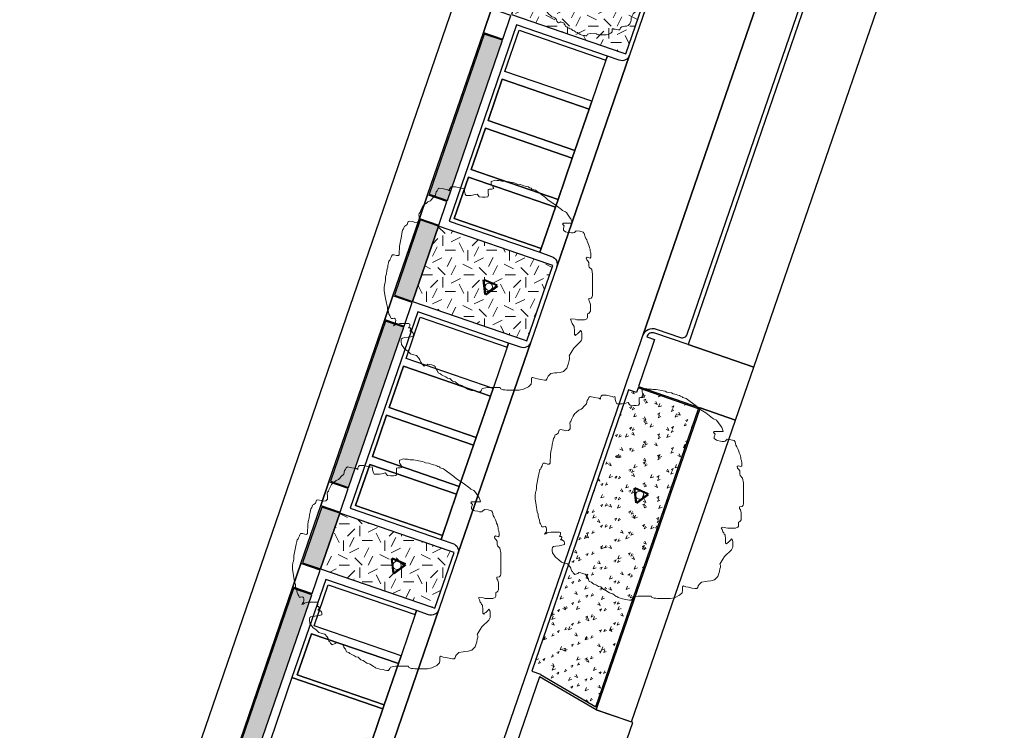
# Model space of a CAD drawing. Extents: x 131293 to 132236, y 397713 to 398701.
# Tile 24 of 63: x 131471 to 131518, y 397948 to 397982. Entities that reach past the tile are written whole.
import ezdxf

# ---------------------------------------------------------------- set-up
doc = ezdxf.new("R2010")
doc.units = 0
doc.layers.add('B-boom @ 0.2', color=7, linetype='Continuous', lineweight=18)
doc.layers.add('N-GR-boombescherming @ 0.2', color=2, linetype='Continuous', lineweight=25)
for name, color, linetype, lineweight, true_color in [('N-GR-arcering haagplantsoen', 7, 'Continuous', 5, 0x88bc76), ('N-GR-open arcering bloemenrijk grasland', 7, 'Continuous', 5, 0x88bc76), ('N-GR-open arcering gras', 7, 'Continuous', 5, 0x88bc76)]:
    doc.layers.add(name, color=color, linetype=linetype, lineweight=lineweight, true_color=true_color)
doc.layers.add('X-AL-contourlijnen', color=30, linetype='Continuous', plot=False)
pattern_1 = [(0, (1e-11, 0), (2, 2), [0.5, -1.5]), (0, (1.1, 1.2), (2, 2), [0.5, -1.5]), (90, (0.2, 0.7), (-2, 2), [0.5, -1.5]), (90, (1, 1.4), (-2, 2), [0.5, -1.5]), (45, (0.4, 1.4), (0, 2), [0.5, -2.328427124]), (135, (1.1, 0), (-2, 0), [0.5, -2.328427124]), (26.5650512, (0.5, 0.6), (2, 8e-10), [0.5, -3.972135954]), (26.5650512, (1.4, 1.6), (2, 8e-10), [0.5, -3.972135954]), (63.43494882, (1.4, 0), (1e-10, 2), [0.5, -3.972135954]), (63.43494882, (0.5, 0.9), (1e-10, 2), [0.5, -3.972135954]), (63.43494882, (1.2, 0.4), (1e-10, 2), [0.5, -3.972135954]), (116.5650512, (1e-11, 1.1), (-8e-10, 2), [0.5, -3.972135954]), (153.43494882, (0.4, 0.3), (-2, 1e-10), [0.5, -3.972135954])]

# ---------------------------------------------------------------- blocks, each defined once
blk = doc.blocks.new('*U36')
blk.add_lwpolyline([(-10.91, 3.75), (-11.11, 3.75), (-11.42, 3.85), (-11.62, 3.85), (-11.73, 3.7), (-11.78, 3.54), (-11.88, 3.34), (-11.93, 3.19), (-12.03, 3.08), (-12.09, 2.88), (-12.14, 2.72), (-12.16, 2.55), (-12.19, 2.37), (-12.24, 2.16), (-12.29, 1.96), (-12.34, 1.55), (-12.4, 1.34), (-12.45, 1.14), (-12.45, 0.83), (-12.5, 0.52), (-12.55, 0.37), (-12.6, -0.04), (-12.6, -0.45), (-12.48, -1.22), (-12.35, -1.99), (-12.25, -2.3), (-12.22, -2.5), (-12.2, -2.71), (-12.1, -3.01), (-12.05, -3.32), (-11.94, -3.47), (-11.84, -3.68), (-11.79, -3.83), (-11.59, -3.83), (-11.38, -3.78), (-11.28, -3.89), (-11.23, -4.04), (-11.23, -4.24), (-11.28, -4.45), (-11.38, -4.55), (-11.48, -4.7), (-11.33, -4.65), (-11.18, -4.55), (-11.02, -4.5), (-10.72, -4.45), (-10.25, -4.45), (-10, -4.45), (-9.69, -4.45), (-9.54, -4.5), (-9.54, -4.71), (-9.59, -4.86), (-9.69, -4.96), (-9.49, -4.96), (-9.38, -5.07), (-9.44, -5.27), (-9.54, -5.37), (-9.33, -5.37), (-9.13, -5.58), (-9.08, -5.73), (-9.08, -5.94), (-9.39, -6.04), (-9.69, -6.09), (-10.1, -6.14), (-10.41, -6.19), (-10.51, -6.29), (-10.57, -6.45), (-10.57, -6.65), (-10.52, -6.96), (-10.16, -7.47), (-9.75, -7.78), (-9.44, -8.09), (-9.03, -8.19), (-8.73, -8.3), (-8.42, -8.6), (-8.32, -8.81), (-8.21, -9.12), (-8.11, -9.22), (-8.06, -9.3), (-8.01, -9.37), (-7.81, -9.58), (-7.45, -9.43), (-7.34, -9.32), (-7.11, -9.37), (-6.88, -9.43), (-6.58, -9.53), (-6.47, -9.63), (-6.42, -9.84), (-6.32, -9.99), (-6.22, -10.09), (-6.12, -10.4), (-5.81, -10.5), (-5.71, -10.61), (-5.55, -10.71), (-5.37, -10.79), (-5.2, -10.86), (-4.99, -11.02), (-4.68, -11.07), (-4.38, -11.38), (-4.07, -11.48), (-3.66, -11.79), (-3.25, -11.89), (-2.84, -12.2), (-2.69, -12.25), (-2.59, -12.35), (-2.07, -12.51), (-1.66, -12.56), (-1.46, -12.61), (-1.25, -12.66), (-1.05, -12.66), (-0.95, -12.56), (-0.89, -12.41), (-0.79, -12.26), (-0.18, -12.15), (1.36, -12.16), (1.41, -12.31), (1.72, -12.41), (1.92, -12.41), (2.13, -12.47), (3.67, -12.47), (4.18, -12.37), (4.79, -12.06), (5.1, -11.75), (5.15, -11.45), (5.15, -11.04), (5.26, -10.93), (5.56, -11.04), (5.87, -11.09), (6.28, -11.19), (6.69, -11.25), (6.89, -11.25), (7, -11.14), (7.05, -10.94), (7.15, -10.78), (7.46, -10.48), (7.97, -10.4), (8.18, -10.38), (8.59, -10.33), (9, -10.22), (9.41, -9.81), (9.61, -9.2), (9.67, -8.89), (9.72, -8.69), (9.72, -8.48), (9.67, -8.33), (10.03, -7.72), (10.23, -7.41), (11.05, -6.59), (11.16, -6.44), (11.21, -6.28), (11.21, -5.62), (11.16, -5.41), (11.06, -5.26), (10.95, -5.41), (10.7, -5.67), (10.54, -5.77), (10.44, -5.87), (10.34, -5.77), (10.34, -5.16), (10.29, -5), (10.29, -4.8), (10.19, -4.69), (10.13, -4.54), (10.03, -4.44), (9.93, -4.13), (9.83, -3.92), (9.98, -3.87), (10.39, -3.93), (10.6, -3.98), (11.52, -3.98), (11.83, -3.88), (11.88, -3.72), (11.88, -3.52), (11.88, -3.26), (12.03, -3.21), (12.14, -3.11), (12.24, -2.96), (12.24, -2.14), (12.14, -1.78), (12.04, -1.62), (12.04, -1.42), (12.34, -1.37), (12.45, -1.21), (12.5, -1.06), (12.5, 1.5), (12.4, 2.06), (12.09, 2.37), (12.04, 2.53), (12.04, 2.94), (11.89, 3.14), (11.79, 3.24), (11.74, 3.45), (11.84, 3.55), (12.2, 3.45), (12.3, 3.55), (12.3, 3.96), (12.28, 4.06), (12.25, 4.17), (12.2, 4.32), (12.2, 4.52), (12.15, 4.68), (12.1, 4.88), (12, 5.09), (11.95, 5.29), (11.84, 5.5), (11.79, 5.65), (11.69, 5.81), (11.59, 6.01), (11.49, 6.42), (11.38, 6.57), (10.98, 6.68), (10.51, 6.73), (10.31, 6.53), (10.15, 6.47), (9.95, 6.47), (9.75, 6.53), (9.39, 6.58), (9.23, 6.63), (9.08, 6.73), (8.98, 6.84), (8.98, 7.04), (9.08, 7.35), (8.88, 7.55), (8.98, 7.65), (10.05, 7.65), (9.95, 7.96), (9.9, 8.17), (9.8, 8.27), (9.49, 8.73), (9.34, 8.93), (9.24, 9.04), (8.88, 9.19), (8.78, 9.29), (7.96, 9.91), (7.14, 10.43), (6.83, 10.73), (5.61, 11.66), (5.2, 11.76), (5.09, 11.86), (4.89, 11.91), (4.79, 12.02), (4.58, 12.07), (4.38, 12.12), (4.22, 12.17), (4.02, 12.22), (3.81, 12.33), (3.4, 12.38), (3.25, 12.43), (3.05, 12.53), (2.58, 12.61), (2.43, 12.64), (1.97, 12.74), (1.76, 12.74), (1.56, 12.74), (1.41, 12.77), (1.25, 12.79), (0.95, 12.79), (0.79, 12.84), (0.64, 12.79), (0.43, 12.74), (0.28, 12.69), (0.28, 12.44), (0.33, 12.28), (0.43, 12.18), (0.53, 11.97), (0.58, 11.82), (0.38, 11.77), (0.23, 11.77), (0.07, 11.77), (-0.08, 11.72), (-0.08, 11.26), (-0.03, 11.05), (-0.13, 10.85), (-0.44, 10.8), (-0.75, 10.8), (-1.16, 10.85), (-1.26, 10.95), (-1.41, 11.16), (-1.82, 11.06), (-2.13, 11.01), (-2.75, 11.01), (-2.85, 11.16), (-2.95, 11.52), (-2.95, 11.72), (-3, 11.88), (-3.16, 11.83), (-3.33, 11.88), (-3.51, 11.93), (-4.03, 12.03), (-4.54, 12.03), (-4.64, 11.93), (-4.74, 11.78), (-4.74, 11.57), (-4.95, 11.68), (-5.46, 11.78), (-5.97, 11.88), (-6.13, 11.78), (-6.23, 11.58), (-6.33, 11.42), (-6.43, 11.01), (-6.74, 10.71), (-6.9, 10.5), (-7.05, 10.35), (-7.36, 10.25), (-7.56, 10.04), (-7.72, 9.94), (-7.82, 9.84), (-7.92, 9.74), (-8.03, 9.53), (-8.23, 9.12), (-8.28, 8.97), (-8.39, 8.81), (-8.44, 8.66), (-8.39, 8.4), (-8.39, 7.99), (-8.59, 7.79), (-8.9, 7.74), (-9.16, 7.84), (-9.57, 7.89), (-9.72, 7.84), (-9.82, 7.48), (-10.03, 7.33), (-10.18, 7.28), (-10.29, 6.97), (-10.39, 6.82), (-10.49, 6.41), (-10.54, 6.1), (-10.59, 5.69), (-10.7, 5.28), (-10.75, 4.87), (-10.75, 4.57), (-10.8, 4.26), (-10.8, 3.85), (-10.91, 3.75)])
at = {"lineweight": 18}
blk.add_circle((0, 0), 0.625, dxfattribs=at)
blk = doc.blocks.new('*U37')
blk.add_lwpolyline([(-21.81, 7.49), (-22.22, 7.5), (-22.84, 7.7), (-23.25, 7.7), (-23.45, 7.39), (-23.55, 7.09), (-23.76, 6.68), (-23.86, 6.37), (-24.07, 6.17), (-24.17, 5.76), (-24.27, 5.45), (-24.33, 5.09), (-24.38, 4.73), (-24.48, 4.32), (-24.58, 3.91), (-24.69, 3.09), (-24.79, 2.68), (-24.89, 2.27), (-24.9, 1.66), (-25, 1.04), (-25.1, 0.74), (-25.21, -0.08), (-25.21, -0.9), (-24.95, -2.44), (-24.7, -3.98), (-24.5, -4.59), (-24.45, -5), (-24.4, -5.41), (-24.19, -6.03), (-24.09, -6.64), (-23.89, -6.95), (-23.68, -7.36), (-23.58, -7.67), (-23.17, -7.67), (-22.76, -7.57), (-22.56, -7.77), (-22.45, -8.08), (-22.46, -8.49), (-22.56, -8.9), (-22.76, -9.1), (-22.97, -9.41), (-22.66, -9.31), (-22.35, -9.1), (-22.05, -9), (-21.43, -8.9), (-20.51, -8.9), (-20, -8.9), (-19.38, -8.9), (-19.07, -9.01), (-19.08, -9.42), (-19.18, -9.72), (-19.38, -9.93), (-18.97, -9.93), (-18.77, -10.13), (-18.87, -10.54), (-19.08, -10.75), (-18.67, -10.75), (-18.26, -11.16), (-18.16, -11.47), (-18.16, -11.88), (-18.77, -12.08), (-19.39, -12.18), (-20.21, -12.28), (-20.82, -12.39), (-21.03, -12.59), (-21.13, -12.9), (-21.13, -13.31), (-21.03, -13.92), (-20.32, -14.95), (-19.5, -15.56), (-18.88, -16.18), (-18.06, -16.39), (-17.45, -16.59), (-16.84, -17.21), (-16.63, -17.62), (-16.43, -18.23), (-16.22, -18.44), (-16.12, -18.59), (-16.02, -18.75), (-15.61, -19.16), (-14.89, -18.85), (-14.69, -18.65), (-14.23, -18.75), (-13.77, -18.85), (-13.15, -19.06), (-12.95, -19.27), (-12.85, -19.67), (-12.64, -19.98), (-12.44, -20.19), (-12.23, -20.8), (-11.62, -21.01), (-11.41, -21.21), (-11.11, -21.42), (-10.75, -21.57), (-10.39, -21.73), (-9.98, -22.04), (-9.37, -22.14), (-8.75, -22.76), (-8.14, -22.96), (-7.32, -23.58), (-6.5, -23.78), (-5.68, -24.4), (-5.37, -24.5), (-5.17, -24.71), (-4.15, -25.02), (-3.33, -25.12), (-2.92, -25.23), (-2.51, -25.33), (-2.1, -25.33), (-1.89, -25.12), (-1.79, -24.82), (-1.58, -24.51), (-0.35, -24.31), (2.72, -24.31), (2.82, -24.62), (3.44, -24.83), (3.85, -24.83), (4.26, -24.93), (7.33, -24.94), (8.36, -24.73), (9.59, -24.12), (10.2, -23.51), (10.31, -22.89), (10.31, -22.07), (10.51, -21.87), (11.13, -22.08), (11.74, -22.18), (12.56, -22.39), (13.38, -22.49), (13.79, -22.49), (13.99, -22.29), (14.1, -21.88), (14.3, -21.57), (14.92, -20.96), (15.94, -20.8), (16.35, -20.75), (17.17, -20.65), (17.99, -20.45), (18.82, -19.63), (19.23, -18.4), (19.33, -17.79), (19.43, -17.38), (19.44, -16.97), (19.33, -16.66), (20.05, -15.43), (20.46, -14.82), (22.11, -13.18), (22.31, -12.87), (22.41, -12.57), (22.42, -11.24), (22.32, -10.83), (22.11, -10.52), (21.91, -10.83), (21.39, -11.34), (21.08, -11.54), (20.88, -11.75), (20.67, -11.54), (20.68, -10.31), (20.58, -10), (20.58, -9.59), (20.37, -9.39), (20.27, -9.08), (20.06, -8.87), (19.86, -8.26), (19.66, -7.85), (19.96, -7.75), (20.78, -7.85), (21.19, -7.95), (23.04, -7.96), (23.65, -7.75), (23.76, -7.45), (23.76, -7.04), (23.76, -6.52), (24.07, -6.42), (24.27, -6.22), (24.48, -5.91), (24.48, -4.27), (24.28, -3.55), (24.07, -3.25), (24.07, -2.84), (24.69, -2.74), (24.89, -2.43), (25, -2.12), (25.01, 3), (24.8, 4.13), (24.19, 4.75), (24.09, 5.05), (24.09, 5.87), (23.78, 6.28), (23.58, 6.49), (23.47, 6.9), (23.68, 7.1), (24.4, 6.9), (24.6, 7.1), (24.6, 7.92), (24.55, 8.13), (24.5, 8.33), (24.4, 8.64), (24.4, 9.05), (24.3, 9.36), (24.2, 9.76), (23.99, 10.18), (23.89, 10.59), (23.69, 11), (23.59, 11.3), (23.38, 11.61), (23.18, 12.02), (22.97, 12.84), (22.77, 13.15), (21.95, 13.36), (21.03, 13.46), (20.62, 13.05), (20.31, 12.95), (19.9, 12.95), (19.49, 13.05), (18.77, 13.16), (18.47, 13.26), (18.16, 13.46), (17.96, 13.67), (17.96, 14.08), (18.16, 14.69), (17.75, 15.11), (17.96, 15.31), (20.11, 15.31), (19.91, 15.92), (19.8, 16.33), (19.6, 16.54), (18.99, 17.46), (18.68, 17.87), (18.48, 18.08), (17.76, 18.38), (17.55, 18.59), (15.92, 19.82), (14.28, 20.85), (13.67, 21.47), (11.21, 23.31), (10.39, 23.52), (10.19, 23.73), (9.78, 23.83), (9.57, 24.04), (9.16, 24.14), (8.75, 24.24), (8.45, 24.34), (8.04, 24.45), (7.63, 24.65), (6.81, 24.76), (6.5, 24.86), (6.09, 25.07), (5.17, 25.22), (4.86, 25.27), (3.94, 25.48), (3.53, 25.48), (3.12, 25.48), (2.81, 25.53), (2.5, 25.58), (1.89, 25.59), (1.58, 25.69), (1.28, 25.59), (0.87, 25.48), (0.56, 25.38), (0.56, 24.87), (0.66, 24.56), (0.86, 24.36), (1.07, 23.95), (1.17, 23.64), (0.76, 23.54), (0.45, 23.54), (0.15, 23.54), (-0.16, 23.44), (-0.16, 22.52), (-0.06, 22.11), (-0.27, 21.7), (-0.88, 21.6), (-1.5, 21.6), (-2.32, 21.7), (-2.52, 21.91), (-2.83, 22.32), (-3.65, 22.11), (-4.26, 22.01), (-5.49, 22.01), (-5.7, 22.32), (-5.9, 23.04), (-5.9, 23.45), (-6, 23.76), (-6.31, 23.65), (-6.67, 23.76), (-7.03, 23.86), (-8.05, 24.07), (-9.08, 24.07), (-9.28, 23.87), (-9.49, 23.56), (-9.49, 23.15), (-9.9, 23.35), (-10.92, 23.56), (-11.95, 23.77), (-12.25, 23.56), (-12.46, 23.15), (-12.66, 22.85), (-12.87, 22.03), (-13.49, 21.41), (-13.79, 21), (-14.1, 20.7), (-14.72, 20.49), (-15.13, 20.08), (-15.44, 19.88), (-15.64, 19.68), (-15.85, 19.47), (-16.05, 19.06), (-16.46, 18.24), (-16.57, 17.93), (-16.77, 17.63), (-16.88, 17.32), (-16.77, 16.81), (-16.77, 15.99), (-17.19, 15.58), (-17.8, 15.48), (-18.31, 15.68), (-19.13, 15.79), (-19.44, 15.69), (-19.65, 14.97), (-20.06, 14.66), (-20.36, 14.56), (-20.57, 13.95), (-20.78, 13.64), (-20.98, 12.82), (-21.09, 12.21), (-21.19, 11.39), (-21.4, 10.57), (-21.5, 9.75), (-21.5, 9.13), (-21.6, 8.52), (-21.61, 7.7), (-21.81, 7.49)])
at = {"lineweight": 18}
blk.add_circle((0, 0), 0.875, dxfattribs=at)
blk = doc.blocks.new('*U38')
blk.add_lwpolyline([(-21.81, 7.49), (-22.22, 7.5), (-22.84, 7.7), (-23.25, 7.7), (-23.45, 7.39), (-23.55, 7.09), (-23.76, 6.68), (-23.86, 6.37), (-24.07, 6.17), (-24.17, 5.76), (-24.27, 5.45), (-24.33, 5.09), (-24.38, 4.73), (-24.48, 4.32), (-24.58, 3.91), (-24.69, 3.09), (-24.79, 2.68), (-24.89, 2.27), (-24.9, 1.66), (-25, 1.04), (-25.1, 0.74), (-25.21, -0.08), (-25.21, -0.9), (-24.95, -2.44), (-24.7, -3.98), (-24.5, -4.59), (-24.45, -5), (-24.4, -5.41), (-24.19, -6.03), (-24.09, -6.64), (-23.89, -6.95), (-23.68, -7.36), (-23.58, -7.67), (-23.17, -7.67), (-22.76, -7.57), (-22.56, -7.77), (-22.45, -8.08), (-22.46, -8.49), (-22.56, -8.9), (-22.76, -9.1), (-22.97, -9.41), (-22.66, -9.31), (-22.35, -9.1), (-22.05, -9), (-21.43, -8.9), (-20.51, -8.9), (-20, -8.9), (-19.38, -8.9), (-19.07, -9.01), (-19.08, -9.42), (-19.18, -9.72), (-19.38, -9.93), (-18.97, -9.93), (-18.77, -10.13), (-18.87, -10.54), (-19.08, -10.75), (-18.67, -10.75), (-18.26, -11.16), (-18.16, -11.47), (-18.16, -11.88), (-18.77, -12.08), (-19.39, -12.18), (-20.21, -12.28), (-20.82, -12.39), (-21.03, -12.59), (-21.13, -12.9), (-21.13, -13.31), (-21.03, -13.92), (-20.32, -14.95), (-19.5, -15.56), (-18.88, -16.18), (-18.06, -16.39), (-17.45, -16.59), (-16.84, -17.21), (-16.63, -17.62), (-16.43, -18.23), (-16.22, -18.44), (-16.12, -18.59), (-16.02, -18.75), (-15.61, -19.16), (-14.89, -18.85), (-14.69, -18.65), (-14.23, -18.75), (-13.77, -18.85), (-13.15, -19.06), (-12.95, -19.27), (-12.85, -19.67), (-12.64, -19.98), (-12.44, -20.19), (-12.23, -20.8), (-11.62, -21.01), (-11.41, -21.21), (-11.11, -21.42), (-10.75, -21.57), (-10.39, -21.73), (-9.98, -22.04), (-9.37, -22.14), (-8.75, -22.76), (-8.14, -22.96), (-7.32, -23.58), (-6.5, -23.78), (-5.68, -24.4), (-5.37, -24.5), (-5.17, -24.71), (-4.15, -25.02), (-3.33, -25.12), (-2.92, -25.23), (-2.51, -25.33), (-2.1, -25.33), (-1.89, -25.12), (-1.79, -24.82), (-1.58, -24.51), (-0.35, -24.31), (2.72, -24.31), (2.82, -24.62), (3.44, -24.83), (3.85, -24.83), (4.26, -24.93), (7.33, -24.94), (8.36, -24.73), (9.59, -24.12), (10.2, -23.51), (10.31, -22.89), (10.31, -22.07), (10.51, -21.87), (11.13, -22.08), (11.74, -22.18), (12.56, -22.39), (13.38, -22.49), (13.79, -22.49), (13.99, -22.29), (14.1, -21.88), (14.3, -21.57), (14.92, -20.96), (15.94, -20.8), (16.35, -20.75), (17.17, -20.65), (17.99, -20.45), (18.82, -19.63), (19.23, -18.4), (19.33, -17.79), (19.43, -17.38), (19.44, -16.97), (19.33, -16.66), (20.05, -15.43), (20.46, -14.82), (22.11, -13.18), (22.31, -12.87), (22.41, -12.57), (22.42, -11.24), (22.32, -10.83), (22.11, -10.52), (21.91, -10.83), (21.39, -11.34), (21.08, -11.54), (20.88, -11.75), (20.67, -11.54), (20.68, -10.31), (20.58, -10), (20.58, -9.59), (20.37, -9.39), (20.27, -9.08), (20.06, -8.87), (19.86, -8.26), (19.66, -7.85), (19.96, -7.75), (20.78, -7.85), (21.19, -7.95), (23.04, -7.96), (23.65, -7.75), (23.76, -7.45), (23.76, -7.04), (23.76, -6.52), (24.07, -6.42), (24.27, -6.22), (24.48, -5.91), (24.48, -4.27), (24.28, -3.55), (24.07, -3.25), (24.07, -2.84), (24.69, -2.74), (24.89, -2.43), (25, -2.12), (25.01, 3), (24.8, 4.13), (24.19, 4.75), (24.09, 5.05), (24.09, 5.87), (23.78, 6.28), (23.58, 6.49), (23.47, 6.9), (23.68, 7.1), (24.4, 6.9), (24.6, 7.1), (24.6, 7.92), (24.55, 8.13), (24.5, 8.33), (24.4, 8.64), (24.4, 9.05), (24.3, 9.36), (24.2, 9.76), (23.99, 10.18), (23.89, 10.59), (23.69, 11), (23.59, 11.3), (23.38, 11.61), (23.18, 12.02), (22.97, 12.84), (22.77, 13.15), (21.95, 13.36), (21.03, 13.46), (20.62, 13.05), (20.31, 12.95), (19.9, 12.95), (19.49, 13.05), (18.77, 13.16), (18.47, 13.26), (18.16, 13.46), (17.96, 13.67), (17.96, 14.08), (18.16, 14.69), (17.75, 15.11), (17.96, 15.31), (20.11, 15.31), (19.91, 15.92), (19.8, 16.33), (19.6, 16.54), (18.99, 17.46), (18.68, 17.87), (18.48, 18.08), (17.76, 18.38), (17.55, 18.59), (15.92, 19.82), (14.28, 20.85), (13.67, 21.47), (11.21, 23.31), (10.39, 23.52), (10.19, 23.73), (9.78, 23.83), (9.57, 24.04), (9.16, 24.14), (8.75, 24.24), (8.45, 24.34), (8.04, 24.45), (7.63, 24.65), (6.81, 24.76), (6.5, 24.86), (6.09, 25.07), (5.17, 25.22), (4.86, 25.27), (3.94, 25.48), (3.53, 25.48), (3.12, 25.48), (2.81, 25.53), (2.5, 25.58), (1.89, 25.59), (1.58, 25.69), (1.28, 25.59), (0.87, 25.48), (0.56, 25.38), (0.56, 24.87), (0.66, 24.56), (0.86, 24.36), (1.07, 23.95), (1.17, 23.64), (0.76, 23.54), (0.45, 23.54), (0.15, 23.54), (-0.16, 23.44), (-0.16, 22.52), (-0.06, 22.11), (-0.27, 21.7), (-0.88, 21.6), (-1.5, 21.6), (-2.32, 21.7), (-2.52, 21.91), (-2.83, 22.32), (-3.65, 22.11), (-4.26, 22.01), (-5.49, 22.01), (-5.7, 22.32), (-5.9, 23.04), (-5.9, 23.45), (-6, 23.76), (-6.31, 23.65), (-6.67, 23.76), (-7.03, 23.86), (-8.05, 24.07), (-9.08, 24.07), (-9.28, 23.87), (-9.49, 23.56), (-9.49, 23.15), (-9.9, 23.35), (-10.92, 23.56), (-11.95, 23.77), (-12.25, 23.56), (-12.46, 23.15), (-12.66, 22.85), (-12.87, 22.03), (-13.49, 21.41), (-13.79, 21), (-14.1, 20.7), (-14.72, 20.49), (-15.13, 20.08), (-15.44, 19.88), (-15.64, 19.68), (-15.85, 19.47), (-16.05, 19.06), (-16.46, 18.24), (-16.57, 17.93), (-16.77, 17.63), (-16.88, 17.32), (-16.77, 16.81), (-16.77, 15.99), (-17.19, 15.58), (-17.8, 15.48), (-18.31, 15.68), (-19.13, 15.79), (-19.44, 15.69), (-19.65, 14.97), (-20.06, 14.66), (-20.36, 14.56), (-20.57, 13.95), (-20.78, 13.64), (-20.98, 12.82), (-21.09, 12.21), (-21.19, 11.39), (-21.4, 10.57), (-21.5, 9.75), (-21.5, 9.13), (-21.6, 8.52), (-21.61, 7.7), (-21.81, 7.49)])
at = {"lineweight": 18}
blk.add_circle((0, 0), 1, dxfattribs=at)
blk = doc.blocks.new('*U39')
blk.add_lwpolyline([(-21.81, 7.49), (-22.22, 7.5), (-22.84, 7.7), (-23.25, 7.7), (-23.45, 7.39), (-23.55, 7.09), (-23.76, 6.68), (-23.86, 6.37), (-24.07, 6.17), (-24.17, 5.76), (-24.27, 5.45), (-24.33, 5.09), (-24.38, 4.73), (-24.48, 4.32), (-24.58, 3.91), (-24.69, 3.09), (-24.79, 2.68), (-24.89, 2.27), (-24.9, 1.66), (-25, 1.04), (-25.1, 0.74), (-25.21, -0.08), (-25.21, -0.9), (-24.95, -2.44), (-24.7, -3.98), (-24.5, -4.59), (-24.45, -5), (-24.4, -5.41), (-24.19, -6.03), (-24.09, -6.64), (-23.89, -6.95), (-23.68, -7.36), (-23.58, -7.67), (-23.17, -7.67), (-22.76, -7.57), (-22.56, -7.77), (-22.45, -8.08), (-22.46, -8.49), (-22.56, -8.9), (-22.76, -9.1), (-22.97, -9.41), (-22.66, -9.31), (-22.35, -9.1), (-22.05, -9), (-21.43, -8.9), (-20.51, -8.9), (-20, -8.9), (-19.38, -8.9), (-19.07, -9.01), (-19.08, -9.42), (-19.18, -9.72), (-19.38, -9.93), (-18.97, -9.93), (-18.77, -10.13), (-18.87, -10.54), (-19.08, -10.75), (-18.67, -10.75), (-18.26, -11.16), (-18.16, -11.47), (-18.16, -11.88), (-18.77, -12.08), (-19.39, -12.18), (-20.21, -12.28), (-20.82, -12.39), (-21.03, -12.59), (-21.13, -12.9), (-21.13, -13.31), (-21.03, -13.92), (-20.32, -14.95), (-19.5, -15.56), (-18.88, -16.18), (-18.06, -16.39), (-17.45, -16.59), (-16.84, -17.21), (-16.63, -17.62), (-16.43, -18.23), (-16.22, -18.44), (-16.12, -18.59), (-16.02, -18.75), (-15.61, -19.16), (-14.89, -18.85), (-14.69, -18.65), (-14.23, -18.75), (-13.77, -18.85), (-13.15, -19.06), (-12.95, -19.27), (-12.85, -19.67), (-12.64, -19.98), (-12.44, -20.19), (-12.23, -20.8), (-11.62, -21.01), (-11.41, -21.21), (-11.11, -21.42), (-10.75, -21.57), (-10.39, -21.73), (-9.98, -22.04), (-9.37, -22.14), (-8.75, -22.76), (-8.14, -22.96), (-7.32, -23.58), (-6.5, -23.78), (-5.68, -24.4), (-5.37, -24.5), (-5.17, -24.71), (-4.15, -25.02), (-3.33, -25.12), (-2.92, -25.23), (-2.51, -25.33), (-2.1, -25.33), (-1.89, -25.12), (-1.79, -24.82), (-1.58, -24.51), (-0.35, -24.31), (2.72, -24.31), (2.82, -24.62), (3.44, -24.83), (3.85, -24.83), (4.26, -24.93), (7.33, -24.94), (8.36, -24.73), (9.59, -24.12), (10.2, -23.51), (10.31, -22.89), (10.31, -22.07), (10.51, -21.87), (11.13, -22.08), (11.74, -22.18), (12.56, -22.39), (13.38, -22.49), (13.79, -22.49), (13.99, -22.29), (14.1, -21.88), (14.3, -21.57), (14.92, -20.96), (15.94, -20.8), (16.35, -20.75), (17.17, -20.65), (17.99, -20.45), (18.82, -19.63), (19.23, -18.4), (19.33, -17.79), (19.43, -17.38), (19.44, -16.97), (19.33, -16.66), (20.05, -15.43), (20.46, -14.82), (22.11, -13.18), (22.31, -12.87), (22.41, -12.57), (22.42, -11.24), (22.32, -10.83), (22.11, -10.52), (21.91, -10.83), (21.39, -11.34), (21.08, -11.54), (20.88, -11.75), (20.67, -11.54), (20.68, -10.31), (20.58, -10), (20.58, -9.59), (20.37, -9.39), (20.27, -9.08), (20.06, -8.87), (19.86, -8.26), (19.66, -7.85), (19.96, -7.75), (20.78, -7.85), (21.19, -7.95), (23.04, -7.96), (23.65, -7.75), (23.76, -7.45), (23.76, -7.04), (23.76, -6.52), (24.07, -6.42), (24.27, -6.22), (24.48, -5.91), (24.48, -4.27), (24.28, -3.55), (24.07, -3.25), (24.07, -2.84), (24.69, -2.74), (24.89, -2.43), (25, -2.12), (25.01, 3), (24.8, 4.13), (24.19, 4.75), (24.09, 5.05), (24.09, 5.87), (23.78, 6.28), (23.58, 6.49), (23.47, 6.9), (23.68, 7.1), (24.4, 6.9), (24.6, 7.1), (24.6, 7.92), (24.55, 8.13), (24.5, 8.33), (24.4, 8.64), (24.4, 9.05), (24.3, 9.36), (24.2, 9.76), (23.99, 10.18), (23.89, 10.59), (23.69, 11), (23.59, 11.3), (23.38, 11.61), (23.18, 12.02), (22.97, 12.84), (22.77, 13.15), (21.95, 13.36), (21.03, 13.46), (20.62, 13.05), (20.31, 12.95), (19.9, 12.95), (19.49, 13.05), (18.77, 13.16), (18.47, 13.26), (18.16, 13.46), (17.96, 13.67), (17.96, 14.08), (18.16, 14.69), (17.75, 15.11), (17.96, 15.31), (20.11, 15.31), (19.91, 15.92), (19.8, 16.33), (19.6, 16.54), (18.99, 17.46), (18.68, 17.87), (18.48, 18.08), (17.76, 18.38), (17.55, 18.59), (15.92, 19.82), (14.28, 20.85), (13.67, 21.47), (11.21, 23.31), (10.39, 23.52), (10.19, 23.73), (9.78, 23.83), (9.57, 24.04), (9.16, 24.14), (8.75, 24.24), (8.45, 24.34), (8.04, 24.45), (7.63, 24.65), (6.81, 24.76), (6.5, 24.86), (6.09, 25.07), (5.17, 25.22), (4.86, 25.27), (3.94, 25.48), (3.53, 25.48), (3.12, 25.48), (2.81, 25.53), (2.5, 25.58), (1.89, 25.59), (1.58, 25.69), (1.28, 25.59), (0.87, 25.48), (0.56, 25.38), (0.56, 24.87), (0.66, 24.56), (0.86, 24.36), (1.07, 23.95), (1.17, 23.64), (0.76, 23.54), (0.45, 23.54), (0.15, 23.54), (-0.16, 23.44), (-0.16, 22.52), (-0.06, 22.11), (-0.27, 21.7), (-0.88, 21.6), (-1.5, 21.6), (-2.32, 21.7), (-2.52, 21.91), (-2.83, 22.32), (-3.65, 22.11), (-4.26, 22.01), (-5.49, 22.01), (-5.7, 22.32), (-5.9, 23.04), (-5.9, 23.45), (-6, 23.76), (-6.31, 23.65), (-6.67, 23.76), (-7.03, 23.86), (-8.05, 24.07), (-9.08, 24.07), (-9.28, 23.87), (-9.49, 23.56), (-9.49, 23.15), (-9.9, 23.35), (-10.92, 23.56), (-11.95, 23.77), (-12.25, 23.56), (-12.46, 23.15), (-12.66, 22.85), (-12.87, 22.03), (-13.49, 21.41), (-13.79, 21), (-14.1, 20.7), (-14.72, 20.49), (-15.13, 20.08), (-15.44, 19.88), (-15.64, 19.68), (-15.85, 19.47), (-16.05, 19.06), (-16.46, 18.24), (-16.57, 17.93), (-16.77, 17.63), (-16.88, 17.32), (-16.77, 16.81), (-16.77, 15.99), (-17.19, 15.58), (-17.8, 15.48), (-18.31, 15.68), (-19.13, 15.79), (-19.44, 15.69), (-19.65, 14.97), (-20.06, 14.66), (-20.36, 14.56), (-20.57, 13.95), (-20.78, 13.64), (-20.98, 12.82), (-21.09, 12.21), (-21.19, 11.39), (-21.4, 10.57), (-21.5, 9.75), (-21.5, 9.13), (-21.6, 8.52), (-21.61, 7.7), (-21.81, 7.49)])
at = {"lineweight": 18}
blk.add_circle((0, 0), 1, dxfattribs=at)
blk = doc.blocks.new('CS Boombescherming')
at = {"lineweight": 5}
for p, q in [((-2.11, 0.34), (1.07, 1.88)), ((1.09, -1.84), (1.36, 1.68)), ((-2.14, 0), (0.78, -1.99))]:
    blk.add_line(p, q, dxfattribs=at)
at = {"lineweight": 35}
for p, q in [((-2.03, 0.16), (1.16, 1.7)), ((-2.03, 0.16), (0.9, -1.83)), ((0.9, -1.83), (1.16, 1.7))]:
    blk.add_line(p, q, dxfattribs=at)

msp = doc.modelspace()

# ---------------------------------------------------------------- hatches: boundary and pattern name
at = {"layer": 'N-GR-arcering haagplantsoen'}
h = msp.add_hatch(color=256, dxfattribs=at)
h.dxf.hatch_style = 1
h.paths.add_polyline_path([(131493.869, 397981.314), (131492.987, 397981.618), (131490.337, 397973.9), (131491.215, 397973.598)])
h = msp.add_hatch(color=256, dxfattribs=at)
h.dxf.hatch_style = 1
h.paths.add_polyline_path([(131490.785, 397972.35), (131489.908, 397972.652), (131488.662, 397969.025), (131489.538, 397968.724)])
h = msp.add_hatch(color=256, dxfattribs=at)
h.dxf.hatch_style = 1
h.paths.add_polyline_path([(131489.109, 397967.476), (131488.233, 397967.777), (131485.583, 397960.059), (131486.454, 397959.76)])
h = msp.add_hatch(color=256, dxfattribs=at)
h.dxf.hatch_style = 1
h.paths.add_polyline_path([(131486.024, 397958.511), (131485.154, 397958.811), (131484.233, 397956.129), (131485.102, 397955.83)])
h = msp.add_hatch(color=256, dxfattribs=at)
h.dxf.hatch_style = 1
h.paths.add_polyline_path([(131484.672, 397954.581), (131483.804, 397954.88), (131481.296, 397947.579), (131482.161, 397947.281), (131482.304, 397947.697)])
at = {"layer": 'N-GR-open arcering bloemenrijk grasland'}
h = msp.add_hatch(dxfattribs=at)
h.set_pattern_fill('CS-BLOEMENGRAS', color=256, scale=0.2)
h.set_pattern_definition([(26, (131533.129, 397995.6495), (0.010624, 1.008348), [0.13116, -0.5713]), (64, (131533.129, 397995.64947), (0.010628, 1.0083522), [0.14064, -1.32386]), (207, (131532.9011, 397995.4215), (-0.010013, -1.00808), [0.11648, -0.64698]), (243, (131532.9011, 397995.42153), (-0.010005, -1.008071), [0.12306, -1.39734]), (114, (131532.9062, 397995.8745), (-0.553445, -0.738667), [0.15936, -1.21758]), (155, (131532.9062, 397995.8745), (-0.553449, -0.73867), [0.14576, -1.08284]), (22, (131533.1271, 397995.2475), (0.394459, 0.97634), [0.16958, -1.11702]), (68, (131533.1271, 397995.2475), (-0.798441, 0.49438), [0.17396, -0.87906])])
h.paths.add_polyline_path([(131503.324, 397963.554), (131500.404, 397964.559), (131500.326, 397964.332), (131499.948, 397964.462), (131495.279, 397950.892), (131495.705, 397950.746), (131495.701, 397950.736), (131498.373, 397949.178)])
at = {"layer": 'N-GR-open arcering gras'}
h = msp.add_hatch(dxfattribs=at)
h.set_pattern_fill('CS-GRAS', color=256, scale=0.2)
h.set_pattern_definition(pattern_1)
h.paths.add_polyline_path([(131501.353, 397985.147), (131501.164, 397985.212), (131495.84, 397987.043), (131494.299, 397982.562), (131499.623, 397980.731), (131499.812, 397980.666)])
h = msp.add_hatch(dxfattribs=at)
h.set_pattern_fill('CS-GRAS', color=256, scale=0.2)
h.set_pattern_definition(pattern_1)
h.paths.add_polyline_path([(131496.109, 397970.518), (131490.785, 397972.35), (131489.538, 397968.724), (131494.862, 397966.892), (131495.051, 397966.827), (131496.298, 397970.453)])
h = msp.add_hatch(dxfattribs=at)
h.set_pattern_fill('CS-GRAS', color=256, scale=0.2)
h.set_pattern_definition(pattern_1)
h.paths.add_polyline_path([(131486.024, 397958.511), (131485.102, 397955.83), (131490.426, 397953.998), (131490.615, 397953.933), (131491.537, 397956.615), (131491.348, 397956.68)])

# ---------------------------------------------------------------- linework, layer by layer
at = {"layer": 'X-AL-contourlijnen', "flags": 128}
for points in [[(131518.514, 398001.95, -0.422127), (131523.7, 398004.393), (131523.943, 398004.302), (131525.101, 398007.392), (131520.522, 398009.109, 0.42222), (131514.299, 398006.175), (131516.721, 398005.342, -0.414306), (131517.341, 398004.071), (131514.778, 397996.627), (131513.303, 397997.135), (131511.241, 397991.139), (131509.633, 397991.692, 0.414214), (131509.252, 397991.506), (131509.819, 397991.311), (131509.754, 397991.122), (131509.266, 397989.704), (131509.201, 397989.515), (131508.634, 397989.71, 0.414214), (131508.82, 397989.328), (131510.427, 397988.775), (131502.815, 397966.648), (131505.981, 397965.558)], [(131510.092, 397988.415, 0.414214), (131509.937, 397988.733), (131508.755, 397989.139, -0.414214), (131508.445, 397989.775), (131500.637, 397967.08, -0.414214), (131501.272, 397967.39), (131502.454, 397966.984, 0.414214), (131502.772, 397967.139)], [(131500.001, 397980.601, -0.414214), (131499.492, 397980.352), (131498.925, 397980.548), (131498.86, 397980.358), (131498.177, 397978.373), (131498.047, 397977.994), (131497.364, 397976.009), (131497.233, 397975.63), (131496.55, 397973.645), (131496.42, 397973.266), (131495.737, 397971.281), (131495.672, 397971.092), (131496.239, 397970.896, -0.414214), (131496.487, 397970.388)], [(131505.981, 397965.558), (131502.815, 397966.648), (131501.207, 397967.201, 0.414214), (131500.826, 397967.015), (131501.204, 397966.885), (131501.107, 397966.601), (131500.424, 397964.616), (131503.4, 397963.592), (131505.102, 397963.005)], [(131495.24, 397966.762, -0.414214), (131494.732, 397966.514), (131494.167, 397966.708), (131494.102, 397966.519), (131493.416, 397964.534), (131493.418, 397964.534), (131493.288, 397964.155), (131492.603, 397962.17), (131492.604, 397962.17), (131492.474, 397961.792), (131491.789, 397959.806), (131491.79, 397959.806), (131491.66, 397959.428), (131490.976, 397957.442), (131490.976, 397957.442), (131490.911, 397957.253), (131491.478, 397957.058, -0.414214), (131491.726, 397956.55)], [(131490.804, 397953.868, -0.414214), (131490.296, 397953.62), (131489.728, 397953.815), (131489.663, 397953.626), (131488.98, 397951.64), (131488.85, 397951.262), (131488.167, 397949.276), (131488.102, 397949.087), (131487.581, 397947.574), (131487.483, 397947.29), (131486.963, 397945.777), (131487.436, 397945.615, -0.414214), (131487.746, 397944.979)], [(131488.102, 397949.087), (131483.723, 397950.593), (131482.682, 397947.567, 0.414214), (131482.868, 397947.186), (131486.963, 397945.777), (131487.483, 397947.29), (131487.2, 397947.388), (131487.297, 397947.672), (131487.581, 397947.574)]]:
    msp.add_lwpolyline(points, format="xyb", close=True, dxfattribs=at)
for points in [[(131492.943, 397944.716), (131495.09, 397950.957), (131499.759, 397964.527), (131499.856, 397964.811), (131500.539, 397966.797), (131500.637, 397967.08), (131508.445, 397989.775), (131508.51, 397989.964), (131508.998, 397991.382), (131509.063, 397991.571), (131511.34, 397998.191), (131513.768, 398005.248), (131509.04, 398006.874), (131505.056, 397995.294), (131501.542, 397985.082), (131500.001, 397980.601), (131496.487, 397970.388), (131495.24, 397966.762), (131491.726, 397956.55), (131490.804, 397953.868), (131487.746, 397944.979)], [(131498.108, 398002.254), (131469.721, 397919.602)], [(131481.22, 397947.542), (131483.767, 397954.956), (131484.157, 397956.091), (131485.117, 397958.887), (131485.507, 397960.022), (131488.196, 397967.853), (131488.586, 397968.988), (131489.871, 397972.728), (131490.26, 397973.863), (131492.95, 397981.694), (131493.34, 397982.829)]]:
    msp.add_lwpolyline(points, dxfattribs=at)
for points in [[(131501.353, 397985.147), (131501.164, 397985.212), (131495.84, 397987.043), (131494.299, 397982.562), (131499.623, 397980.731), (131499.812, 397980.666)], [(131494.279, 397982.505), (131493.34, 397982.829), (131492.95, 397981.694), (131493.889, 397981.371)], [(131493.175, 397977.45), (131493.858, 397979.436), (131498.047, 397977.994), (131498.177, 397978.373), (131493.988, 397979.814), (131494.671, 397981.8), (131498.86, 397980.358), (131498.925, 397980.548), (131494.547, 397982.054), (131491.294, 397972.598), (131495.672, 397971.092), (131495.737, 397971.281), (131491.548, 397972.722), (131492.231, 397974.708), (131496.42, 397973.266), (131496.55, 397973.645), (131492.361, 397975.086), (131493.044, 397977.072), (131497.233, 397975.63), (131497.364, 397976.009)], [(131498.177, 397978.373), (131493.988, 397979.814), (131494.671, 397981.8), (131498.86, 397980.358)], [(131493.869, 397981.314), (131492.987, 397981.618), (131490.337, 397973.9), (131491.215, 397973.598)], [(131498.047, 397977.994), (131493.858, 397979.436), (131493.175, 397977.45), (131497.364, 397976.009)], [(131497.233, 397975.63), (131493.044, 397977.072), (131492.361, 397975.086), (131496.55, 397973.645)], [(131496.42, 397973.266), (131492.231, 397974.708), (131491.548, 397972.722), (131495.737, 397971.281)], [(131491.195, 397973.541), (131490.26, 397973.863), (131489.871, 397972.728), (131490.805, 397972.406)], [(131490.785, 397972.35), (131489.908, 397972.652), (131488.662, 397969.025), (131489.538, 397968.724)], [(131496.109, 397970.518), (131490.785, 397972.35), (131489.538, 397968.724), (131494.862, 397966.892), (131495.051, 397966.827), (131496.298, 397970.453)], [(131489.518, 397968.667), (131488.586, 397968.988), (131488.196, 397967.853), (131489.128, 397967.532)], [(131489.227, 397965.976), (131489.91, 397967.961), (131494.102, 397966.519), (131494.167, 397966.708), (131489.786, 397968.215), (131486.533, 397958.759), (131490.911, 397957.253), (131490.976, 397957.442), (131486.787, 397958.883), (131487.47, 397960.869), (131491.66, 397959.428), (131491.79, 397959.806), (131487.6, 397961.247), (131488.284, 397963.233), (131492.474, 397961.792), (131492.604, 397962.17), (131488.414, 397963.612), (131489.097, 397965.597), (131493.288, 397964.155), (131493.418, 397964.534)], [(131489.109, 397967.476), (131488.233, 397967.777), (131485.583, 397960.059), (131486.454, 397959.76)], [(131493.416, 397964.534), (131489.227, 397965.976), (131489.91, 397967.961), (131494.099, 397966.52)], [(131493.286, 397964.156), (131489.097, 397965.597), (131488.414, 397963.612), (131492.603, 397962.17)], [(131503.324, 397963.554), (131500.404, 397964.559), (131500.326, 397964.332), (131499.948, 397964.462), (131495.279, 397950.892), (131495.705, 397950.746), (131495.701, 397950.736), (131498.373, 397949.178)], [(131505.102, 397963.005), (131503.4, 397963.592), (131498.426, 397949.147), (131498.386, 397949.032), (131500.089, 397948.448)], [(131492.473, 397961.792), (131488.284, 397963.233), (131487.6, 397961.247), (131491.789, 397959.806)], [(131491.659, 397959.428), (131487.47, 397960.869), (131486.787, 397958.883), (131490.976, 397957.442)], [(131486.434, 397959.703), (131485.507, 397960.022), (131485.117, 397958.887), (131486.044, 397958.568)], [(131486.024, 397958.511), (131485.154, 397958.811), (131484.233, 397956.129), (131485.102, 397955.83)], [(131486.024, 397958.511), (131485.102, 397955.83), (131490.426, 397953.998), (131490.615, 397953.933), (131491.537, 397956.615), (131491.348, 397956.68)], [(131485.082, 397955.773), (131484.157, 397956.091), (131483.767, 397954.956), (131484.692, 397954.638)], [(131484.791, 397953.081), (131485.474, 397955.067), (131489.663, 397953.626), (131489.728, 397953.815), (131485.35, 397955.321), (131483.723, 397950.593), (131488.102, 397949.087), (131488.167, 397949.276), (131483.978, 397950.717), (131484.661, 397952.703), (131488.85, 397951.262), (131488.98, 397951.64)], [(131484.672, 397954.581), (131483.804, 397954.88), (131481.296, 397947.579), (131482.161, 397947.281), (131482.304, 397947.697)], [(131488.98, 397951.64), (131484.791, 397953.081), (131485.474, 397955.067), (131489.663, 397953.626)], [(131488.85, 397951.262), (131484.661, 397952.703), (131483.978, 397950.717), (131488.167, 397949.276)], [(131498.386, 397949.032), (131495.662, 397950.62), (131493.601, 397944.63), (131496.727, 397944.214), (131498.485, 397943.607), (131500.146, 397948.429)]]:
    msp.add_lwpolyline(points, close=True, dxfattribs=at)

# ---------------------------------------------------------------- block references
at = {"layer": 'B-boom @ 0.2', "xscale": 0.2, "yscale": 0.2, "zscale": 0.2}
for name, p in [('*U36', (131498.132, 397984.065)), ('*U37', (131493.213, 397969.434)), ('*U38', (131500.488, 397959.384)), ('*U39', (131488.79, 397955.997))]:
    msp.add_blockref(name, p, dxfattribs=at)
at = {"layer": 'N-GR-boombescherming @ 0.2', "xscale": 0.2, "yscale": 0.2, "zscale": 0.2, "rotation": 71.02}
for p in [(131493.213, 397969.434), (131500.488, 397959.384), (131488.79, 397955.997)]:
    msp.add_blockref('CS Boombescherming', p, dxfattribs=at)

doc.saveas('drawing.dxf')
